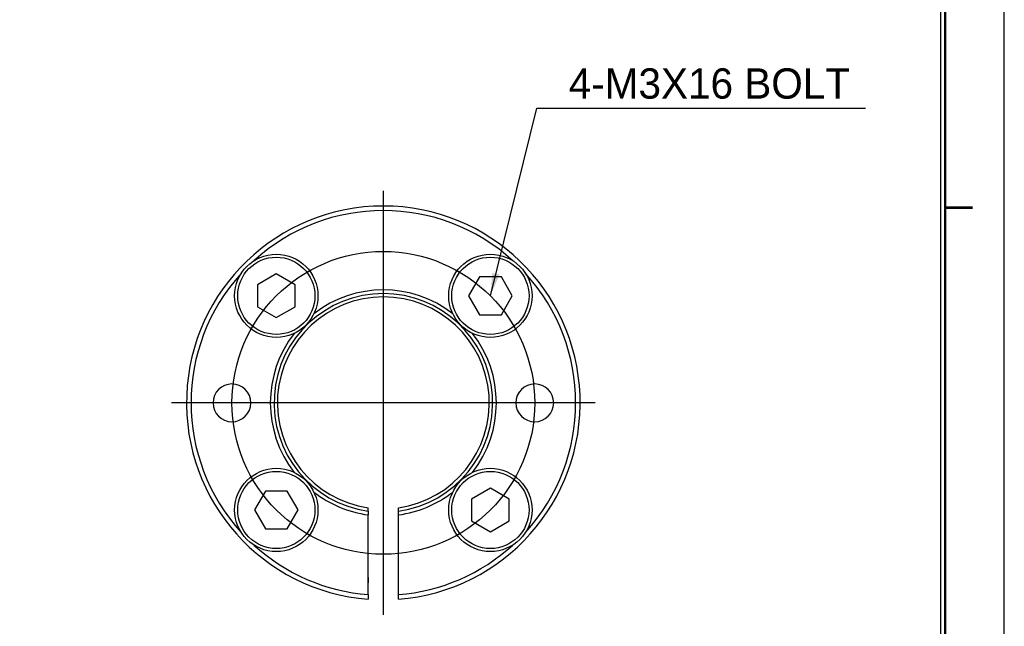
# Model space of a CAD drawing. Header units: millimetres. Extents: x 6797 to 6975, y -766 to -640.
# Tile 2 of 3: x 6910 to 6975, y -731 to -691. Entities that reach past the tile are written whole.
import ezdxf
from ezdxf.enums import TextEntityAlignment as Align

# ---------------------------------------------------------------- set-up
doc = ezdxf.new("R2010")
doc.units = ezdxf.units.MM
doc.header["$LTSCALE"] = 5
doc.linetypes.add('CENTER2', pattern=[28.575000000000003, 19.05, -3.175, 3.175, -3.175])
for name, color, linetype in [('외형선', 3, 'Continuous'), ('중심선', 1, 'CENTER2'), ('피치선', 1, 'Continuous')]:
    doc.layers.add(name, color=color, linetype=linetype)
doc.styles.add('H', font='txt')
doc.dimstyles.new('1', dxfattribs={"dimtxt": 2, "dimasz": 1.5, "dimexe": 1, "dimexo": 1, "dimgap": 0.6, "dimtad": 1, "dimdec": 3, "dimdsep": 46, "dimtxsty": 'H', "dimcen": 2.5, "dimclrd": 1, "dimclre": 1, "dimclrt": 3, "dimazin": 2, "dimtfac": 1, "dimtdec": 3, "dimtmove": 0, "dimatfit": 3, "dimfxl": 1, "dimtzin": 0, "dimarcsym": 0})

# ---------------------------------------------------------------- blocks, each defined once
blk = doc.blocks.new('A4도각')
at = {"layer": '외형선', "color": 0}
blk.add_lwpolyline([(297, 210), (0, 210), (0, 0), (297, 0)], close=True, dxfattribs=at)
at = {"layer": '외형선', "const_width": 0.25}
blk.add_lwpolyline([(290.5, 6.5), (290.5, 203.5), (10, 203.5), (10, 6.5)], close=True, dxfattribs=at)
at = {"layer": '외형선'}
blk.add_lwpolyline([(290, 7), (290, 203), (10.5, 203), (10.5, 7)], close=True, dxfattribs=at)
at = {"layer": '외형선', "const_width": 0.3}
blk.add_lwpolyline([(290.5, 105), (293.5, 105)], dxfattribs=at)
at = {"color": 3}
for tag, height, p in [('REASONOFREVISIONS', 1.25, (88.5, 15.75)), ('REVISIONER', 1.25, (114.5, 15.75)), ('CHECKER', 1.25, (127.5, 15.75)), ('REVISIONDATE', 1.25, (140.5, 15.75)), ('HEATTREAT', 0.8, (153.5, 14)), ('SCALE', 1.5, (257.25, 10.25)), ('DATE', 1.5, (281.75, 10.25)), ('APRROVEDFINISH', 0.8, (153.5, 8.800000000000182))]:
    blk.add_attdef(tag, text='', height=height, dxfattribs=at).set_placement(p, align=Align.MIDDLE_CENTER)
for tag, p in [('필렛', (179.25, 10.89999999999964)), ('모따기', (179.25, 8.300000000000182))]:
    blk.add_attdef(tag, text='', height=1.15, dxfattribs=at).set_placement(p, align=Align.MIDDLE_LEFT)
at = {"layer": '외형선'}
for tag, height, p in [('APPROVED', 1.5, (219.75, 30.83333333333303)), ('도면타이틀', 5, (265.5, 26.5)), ('CHECKED', 1.5, (219.75, 26.5)), ('DRAWED', 1.5, (219.75, 22.16666666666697)), ('도면번호', 2.5, (270.25, 16.75)), ('도면SIZE', 2, (237.7612911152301, 11.44390227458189))]:
    blk.add_attdef(tag, text='', height=height, dxfattribs=at).set_placement(p, align=Align.MIDDLE_CENTER)

msp = doc.modelspace()

# ---------------------------------------------------------------- linework, layer by layer
at = {"layer": '외형선'}
for p, q in [((6927.355931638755, -707.4968390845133), (6926.105931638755, -708.2184890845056)), ((6928.605931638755, -708.2184890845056), (6927.355931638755, -707.4968390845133)), ((6940.776317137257, -707.690238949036), (6940.054667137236, -708.940238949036)), ((6942.219817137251, -707.690238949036), (6940.776317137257, -707.690238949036)), ((6942.941467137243, -708.940238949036), (6942.219817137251, -707.690238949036)), ((6926.105931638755, -708.2184890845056), (6926.105931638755, -709.6619890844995)), ((6928.605931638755, -709.6619890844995), (6928.605931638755, -708.2184890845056)), ((6940.054667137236, -708.940238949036), (6940.776317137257, -710.190238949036)), ((6942.219817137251, -710.190238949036), (6942.941467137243, -708.940238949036)), ((6926.105931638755, -709.6619890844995), (6927.355931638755, -710.3836390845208)), ((6927.355931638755, -710.3836390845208), (6928.605931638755, -709.6619890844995)), ((6940.776317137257, -710.190238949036), (6942.219817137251, -710.190238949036)), ((6926.634181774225, -721.8323745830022), (6925.912531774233, -723.0823745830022)), ((6928.077681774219, -721.8323745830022), (6926.634181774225, -721.8323745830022)), ((6928.79933177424, -723.0823745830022), (6928.077681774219, -721.8323745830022)), ((6941.498067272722, -721.6389744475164), (6940.248067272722, -722.3606244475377)), ((6942.748067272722, -722.3606244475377), (6941.498067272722, -721.6389744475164)), ((6940.248067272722, -722.3606244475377), (6940.248067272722, -723.8041244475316)), ((6942.748067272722, -723.8041244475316), (6942.748067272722, -722.3606244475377)), ((6925.912531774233, -723.0823745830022), (6926.634181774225, -724.3323745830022)), ((6928.077681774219, -724.3323745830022), (6928.79933177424, -723.0823745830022)), ((6933.426999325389, -723.1922136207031), (6933.426999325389, -722.939509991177)), ((6933.426999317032, -723.1587890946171), (6933.426999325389, -723.409024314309)), ((6935.426999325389, -723.1922136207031), (6935.426999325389, -722.939509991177)), ((6933.426999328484, -728.6718681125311), (6933.426999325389, -723.409024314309)), ((6935.426999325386, -728.671871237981), (6935.426999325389, -723.409024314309)), ((6940.248067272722, -723.8041244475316), (6941.498067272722, -724.5257744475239)), ((6941.498067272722, -724.5257744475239), (6942.748067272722, -723.8041244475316)), ((6926.634181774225, -724.3323745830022), (6928.077681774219, -724.3323745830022)), ((6933.426999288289, -727.5331952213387), (6933.426999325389, -724.1702527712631)), ((6933.426999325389, -727.533272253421), (6933.426999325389, -727.886572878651)), ((6933.426999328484, -728.6718681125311), (6933.426999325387, -728.9727881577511)), ((6935.42699932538, -728.9727881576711), (6935.426999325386, -728.671871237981))]:
    msp.add_line(p, q, dxfattribs=at)
at = {"layer": '외형선', "flags": 128}
msp.add_lwpolyline([(6935.426999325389, -723.409024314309), (6935.426999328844, -723.2681466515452), (6935.426999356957, -723.158799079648)], dxfattribs=at)
at = {"layer": '외형선'}
for centre, radius in [((6927.355931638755, -708.9402390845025), 2.75), ((6941.498067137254, -708.940238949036), 2.75), ((6927.355931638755, -708.9402390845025), 2.55), ((6941.498067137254, -708.940238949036), 2.55), ((6927.355931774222, -723.0823745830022), 2.75), ((6927.355931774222, -723.0823745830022), 2.55), ((6941.498067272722, -723.0823744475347), 2.75), ((6941.498067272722, -723.0823744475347), 2.55)]:
    msp.add_circle(centre, radius, dxfattribs=at)
for centre, radius, start, end in [((6934.426999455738, -716.0113067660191), 13.00000000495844, 274.4117252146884, 265.5882736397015), ((6934.426999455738, -716.0113067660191), 12.69999576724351, 47.65436632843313, 132.345634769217), ((6934.426999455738, -716.0113067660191), 12.69999576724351, 137.6543663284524, 222.3456347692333), ((6934.426999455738, -716.0113067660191), 12.69999576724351, 317.654366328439, 42.34563476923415), ((6934.426999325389, -716.0113067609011), 7.217094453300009, 277.9645086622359, 262.0354805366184), ((6934.426999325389, -716.0113067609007), 7.465000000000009, 52.07335209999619, 127.9266449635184), ((6934.426999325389, -716.0113067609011), 7.00000000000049, 278.2132107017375, 261.7867892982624), ((6934.426999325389, -716.0113067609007), 7.465000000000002, 142.073355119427, 217.9266461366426), ((6934.426999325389, -716.0113067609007), 7.465000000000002, 322.0733530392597, 37.92664789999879), ((6924.426999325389, -716.0113067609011), 1.25, 90, 270), ((6924.426999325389, -716.0113067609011), 1.25, 270, 90), ((6944.426999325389, -716.0113067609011), 1.25, 90, 270), ((6944.426999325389, -716.0113067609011), 1.25, 270, 90), ((6934.426999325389, -716.0113067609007), 7.465000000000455, 232.0733560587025, 262.3016022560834), ((6934.426999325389, -716.0113067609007), 7.465000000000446, 277.6983977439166, 307.926649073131), ((6934.426999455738, -716.0113067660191), 12.69999576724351, 227.6543663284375, 265.483843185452), ((6934.426999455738, -716.0113067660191), 12.69999576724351, 274.5161545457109, 312.3456347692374)]:
    msp.add_arc(centre, radius, start, end, dxfattribs=at)
at = {"layer": '중심선'}
for p, q in [((6934.426999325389, -730.0113067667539), (6934.426999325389, -702.0113067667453)), ((6948.426999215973, -716.0113067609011), (6920.426999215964, -716.0113067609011))]:
    msp.add_line(p, q, dxfattribs=at)
at = {"layer": '피치선'}
msp.add_circle((6934.426999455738, -716.0113067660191), 9.999999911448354, dxfattribs=at)

# ---------------------------------------------------------------- block references
at = {"xscale": 0.6, "yscale": 0.6, "zscale": 0.6}
msp.add_blockref('A4도각', (6797.240605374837, -766.1183197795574), dxfattribs=at)

# ---------------------------------------------------------------- texts
at = {"layer": '외형선', "color": 3, "insert": (6946.672221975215, -695.9476200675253), "char_height": 2, "attachment_point": 7, "style": 'H'}
msp.add_mtext('4-M3X16 BOLT', dxfattribs=at)

# ---------------------------------------------------------------- leaders
at = {"layer": '외형선', "annotation_type": 0, "has_hookline": 1, "hookline_direction": 0, "text_width": 19.59520639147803}
msp.add_leader([(6941.498067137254, -708.940238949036), (6944.572221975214, -696.5476200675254), (6946.072221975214, -696.5476200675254)], dimstyle='1', override={"dimgap": 0.6, "dimtad": 1}, dxfattribs=at)

doc.saveas('drawing.dxf')
